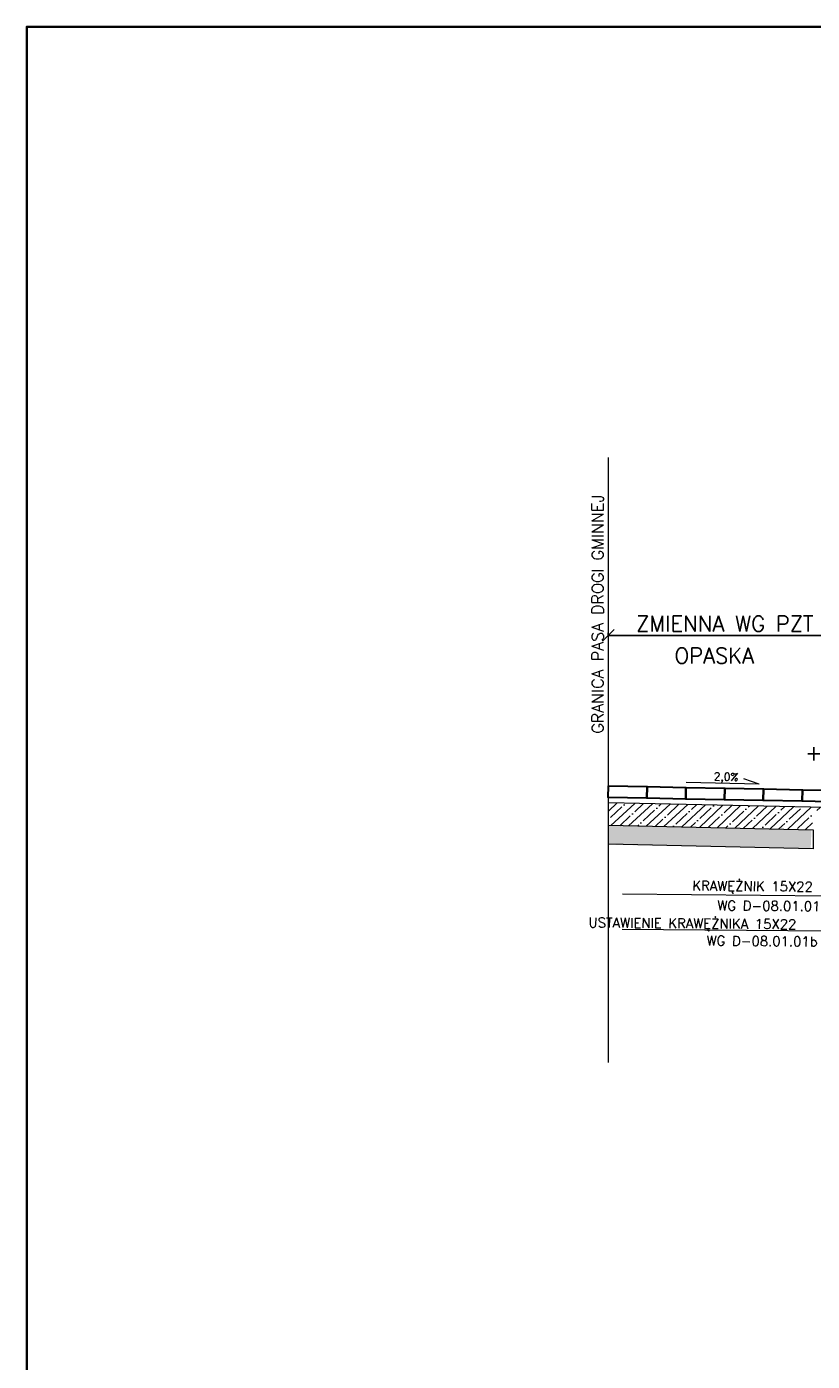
# Model space of a CAD drawing. Header units: metres. Extents: x 8462340 to 8469377, y 5710371 to 5712927.
# Tile 22 of 31: x 8467376 to 8467781, y 5711058 to 5711746. Entities that reach past the tile are written whole.
import ezdxf

# ---------------------------------------------------------------- set-up
doc = ezdxf.new("R2010")
doc.units = ezdxf.units.M
doc.linetypes.add('4003', pattern=[3, 2, -1])
for name, color, linetype, lineweight in [('dim', 7, 'Continuous', 5), ('opisy do przekrojów', 1, 'Continuous', 5), ('PODRYS', 2, 'Continuous', 5)]:
    doc.layers.add(name, color=color, linetype=linetype, lineweight=lineweight)
doc.layers.add('GRANICA PASA', color=184, linetype='Continuous')
doc.styles.get("Standard").update_dxf_attribs({"font": 'simplex.shx'})
doc.dimstyles.new('ISO-25', dxfattribs={"dimtxt": 2.5, "dimasz": 2.5, "dimexe": 1.25, "dimexo": 0.625, "dimtad": 1, "dimtxsty": 'Standard', "dimcen": 2.5, "dimadec": 0, "dimazin": 0, "dimtfac": 1, "dimtmove": 0, "dimatfit": 3, "dimfxl": 1, "dimarcsym": 0})

# ---------------------------------------------------------------- blocks, each defined once
blk = doc.blocks.new('_Oblique')
at = {"color": 0, "linetype": 'ByBlock', "lineweight": -2}
blk.add_line((-0.5, -0.5), (0.5, 0.5), dxfattribs=at)
blk = doc.blocks.new('*D9408')
at = {"color": 0, "lineweight": -2, "transparency": 16777216}
for p, q in [((8467675.56, 5711432.49), (8467675.56, 5711433.63)), ((8467795.78, 5711432.38), (8467675.56, 5711432.38)), ((8467795.78, 5711432.03), (8467795.78, 5711433.63))]:
    blk.add_line(p, q, dxfattribs=at)
at = {"layer": 'Defpoints', "color": 0, "lineweight": 20, "transparency": 16777216}
for p in [(8467675.56, 5711432.38), (8467675.56, 5711378.28, 543.23), (8467795.78, 5711355.78, 543.23)]:
    blk.add_point(p, dxfattribs=at)
at = {"color": 0, "lineweight": -2, "transparency": 16777216, "xscale": 6, "yscale": 6, "zscale": 6, "rotation": 180}
blk.add_blockref('_Oblique', (8467675.56, 5711432.38), dxfattribs=at)
at = {"color": 0, "lineweight": -2, "transparency": 16777216, "xscale": 6, "yscale": 6, "zscale": 6}
blk.add_blockref('_Oblique', (8467795.78, 5711432.38), dxfattribs=at)
at = {"color": 0, "transparency": 16777216, "insert": (8467735.67, 5711438.38), "char_height": 8, "attachment_point": 5}
blk.add_mtext('ZMIENNA WG PZT', dxfattribs=at)

msp = doc.modelspace()

# ---------------------------------------------------------------- hatches: boundary and pattern name
at = {"layer": 'dim', "lineweight": 5}
h = msp.add_hatch(dxfattribs=at)
h.set_pattern_fill('ANSI35', color=256, angle=358.00538, style=0)
h.set_pattern_definition([(43.005376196, (-257424.925, 416440.7766), (-4.3311253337, 4.643689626), []), (43.005376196, (-257420.438, 416440.62), (-4.3311253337, 4.643689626), [7.9375, -1.5875, 0, -1.5875])])
h.paths.add_polyline_path([(8467675.64, 5711346.15), (8467675.64, 5711334.45), (8467780.73, 5711332.33), (8467781.19, 5711342.29), (8467795.57, 5711341.7), (8467795.23, 5711334.09), (8467795.3, 5711334.08), (8467795.72, 5711343.55)])
h = msp.add_hatch(dxfattribs=at)
h.set_pattern_fill('AR-SAND', color=256, scale=0.05, angle=358.1018, style=0)
h.set_pattern_definition([(35.601798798, (-248502.2443, 401768.5812), (0.00109846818, 2.4483733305), [0, -1.9304, 0, -2.159, 0, -2.06375]), (5.601798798, (-248502.2443, 401768.5812), (2.3651029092, 3.5077091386), [0, -1.0414, 0, -1.7399, 0, -0.66675]), (325.601798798, (-248503.8056, 401768.633), (3.9530296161, -0.1238213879), [0, -0.635, 0, -2.286, 0, -2.9845]), (315.601798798, (-248503.8056, 401768.633), (3.852608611, 0.9875755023), [0, -0.3175, 0, -1.4986, 0, -1.7145])])
h.paths.add_polyline_path([(8467675.64, 5711334.48), (8467675.64, 5711324.57), (8467779.91, 5711322.53), (8467780.34, 5711332.26)])

# ---------------------------------------------------------------- linework, layer by layer
at = {"layer": 'dim', "lineweight": 20}
msp.add_line((8467675.56, 5711524.04), (8467675.56, 5711212.3), dxfattribs=at)
at = {"layer": 'dim', "lineweight": 15}
msp.add_line((8467753.43, 5711355.71), (8467745.52, 5711358.47), dxfattribs=at)
at = {"layer": 'dim', "lineweight": 5}
msp.add_line((8467753.43, 5711355.71), (8467715.73, 5711356.54), dxfattribs=at)
at = {"layer": 'dim', "linetype": 'ByBlock', "lineweight": 15}
msp.add_line((8467795.85, 5711343.55), (8467675.64, 5711346.14), dxfattribs=at)
at = {"layer": 'dim', "color": 252, "lineweight": 30}
for points in [[(8467675.64, 5711354.9), (8467695.63, 5711354.5), (8467695.51, 5711348.5), (8467675.52, 5711348.9)], [(8467695.63, 5711354.5), (8467715.63, 5711354.1), (8467715.51, 5711348.1), (8467695.51, 5711348.5)], [(8467715.63, 5711354.1), (8467735.62, 5711353.71), (8467735.5, 5711347.71), (8467715.51, 5711348.1)], [(8467735.62, 5711353.71), (8467755.62, 5711353.31), (8467755.5, 5711347.31), (8467735.5, 5711347.71)], [(8467755.62, 5711353.31), (8467775.62, 5711352.91), (8467775.5, 5711346.91), (8467755.5, 5711347.31)], [(8467775.62, 5711352.91), (8467795.61, 5711352.51), (8467795.49, 5711346.51), (8467775.5, 5711346.91)]]:
    msp.add_lwpolyline(points, close=True, dxfattribs=at)
at = {"layer": 'dim', "lineweight": 15}
msp.add_lwpolyline([(8467675.64, 5711334.69), (8467781.19, 5711332.28), (8467781.19, 5711322.51), (8467675.64, 5711324.86)], dxfattribs=at)
at = {"layer": 'opisy do przekrojów', "lineweight": 15}
for p, q in [((8467682.86, 5711299.19), (8467789.64, 5711298.26)), ((8467682.71, 5711281.06), (8467789.48, 5711280.13))]:
    msp.add_line(p, q, dxfattribs=at)
at = {"layer": 'PODRYS', "color": 0, "lineweight": 35}
msp.add_lwpolyline([(8467375.81, 5710370.95), (8469376.52, 5710370.95), (8469376.52, 5711745.95), (8467375.81, 5711745.95)], close=True, dxfattribs=at)

# ---------------------------------------------------------------- texts
at = {"lineweight": 30}
msp.add_text('OPASKA', height=8, dxfattribs=at).set_placement((8467709.69, 5711417.95))
at = {"linetype": 'Continuous', "lineweight": 30}
msp.add_text('+7', height=8, dxfattribs=at).set_placement((8467777.14, 5711367.91))
msp.add_text('2,0%%%', height=4, rotation=357.94933, dxfattribs=at).set_placement((8467729.92, 5711357.81))
at = {"layer": 'GRANICA PASA', "color": 252, "linetype": '4003', "lineweight": 20}
msp.add_text('GRANICA PASA DROGI GMINNEJ', height=6, rotation=90, dxfattribs=at).set_placement((8467673.14, 5711381.77, -543.23))
at = {"layer": 'opisy do przekrojów', "lineweight": 15}
for s, p in [('KRAWĘŻNIK 15X22', (8467718.91, 5711300.97)), ('WG D-08.01.01', (8467731.78, 5711290.77)), ('USTAWIENIE KRAWĘŻNIKA 15X22', (8467665.38, 5711281.99)), ('WG D-08.01.01b', (8467726.26, 5711272.64))]:
    msp.add_text(s, height=5, rotation=359.50251, dxfattribs=at).set_placement(p)

# ---------------------------------------------------------------- dimensions: what is measured, and where the dimension line sits
dim = msp.add_linear_dim(base=(8467675.56, 5711432.38, -543.23), p1=(8467795.78, 5711355.78), p2=(8467675.56, 5711378.28), text='ZMIENNA WG PZT', dimstyle='ISO-25', override={"dimtxt": 8, "dimasz": 6, "dimgap": 2, "dimdec": 0, "dimblk": 'Oblique', "dimblk1": 'Oblique', "dimblk2": 'Oblique', "dimldrblk": 'Oblique', "dimfxl": 10, "dimfxlon": 1})
dim.commit()
dim.dimension.update_dxf_attribs({"geometry": '*D9408', "text_midpoint": (8467735.67, 5711438.38, -543.23)})

doc.saveas('drawing.dxf')
